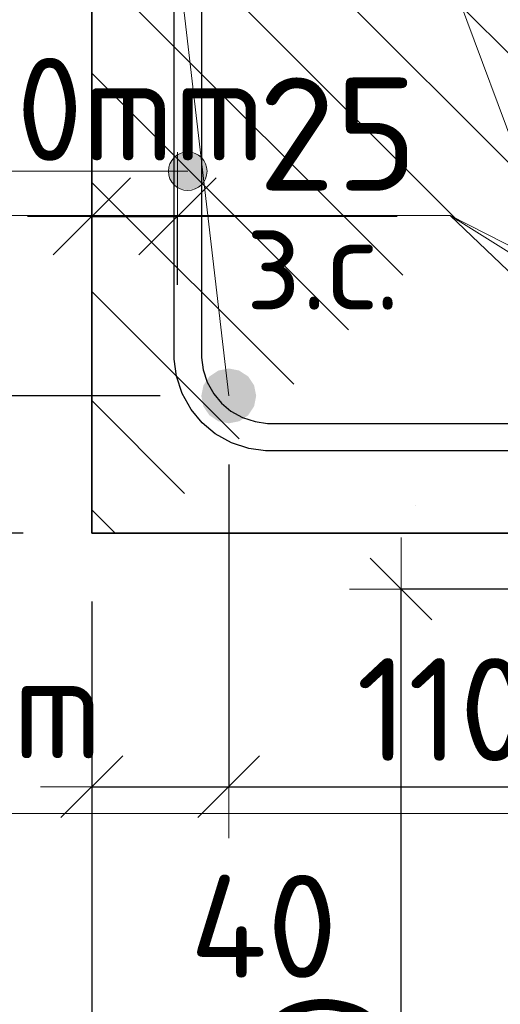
# Model space of a CAD drawing. Header units: metres. Extents: x -38 to 97, y -15 to 21.
# Tile 37 of 111: x 72.151 to 72.291, y 2.047 to 2.334. Entities that reach past the tile are written whole.
import ezdxf

# ---------------------------------------------------------------- set-up
doc = ezdxf.new("R2010")
doc.units = ezdxf.units.M
doc.header["$PDMODE"] = 65
for name, color, linetype, lineweight in [('XR$4$Арм.стержн. Хомут', 240, 'Continuous', 35), ('XR$4$Арм.стержн.горизонт. 1', 180, 'Continuous', 35), ('XR$4$Размерная линия (1)', 7, 'Continuous', 13), ('XR$4$Размерная линия_ общее', 7, 'Continuous', 13), ('XR$6$Арм.стержн. Арматура края', 96, 'Continuous', 35), ('XR$6$Арм.стержн. Доп. арматура', 180, 'Continuous', 35), ('XR$6$Размерная линия (1)', 7, 'Continuous', 13)]:
    doc.layers.add(name, color=color, linetype=linetype, lineweight=lineweight)
doc.styles.add('ISOCPEUR', font='txt')
doc.dimstyles.new('DIMSTYLE_13', dxfattribs={"dimtxt": 0.033, "dimasz": 0.0375, "dimexe": 0, "dimexo": 0, "dimgap": 0.0165, "dimtad": 2, "dimdec": 0, "dimlfac": 1000, "dimrnd": 1, "dimzin": 12, "dimdsep": 46, "dimtxsty": 'ISOCPEUR', "dimblk1": 'ALL_ML_STRICH', "dimblk2": 'ALL_ML_STRICH', "dimsah": 1, "dimcen": 0, "dimclrd": 7, "dimclre": 256, "dimclrt": 7, "dimadec": 0, "dimazin": 0, "dimtfac": 1, "dimtdec": 0, "dimtix": 1, "dimtmove": 2, "dimatfit": 3, "dimfxl": 0, "dimtvp": 1.2, "dimtzin": 0, "dimlwd": 0, "dimlwe": -3, "dimarcsym": 0})
doc.dimstyles.new('DIMSTYLE_14', dxfattribs={"dimtxt": 0.03, "dimasz": 0.03, "dimexe": 0, "dimexo": 0, "dimgap": 0.015, "dimtad": 2, "dimdec": 0, "dimlfac": 1000, "dimrnd": 1, "dimzin": 12, "dimdsep": 46, "dimtxsty": 'ISOCPEUR', "dimblk1": 'ALL_ML_STRICH', "dimblk2": 'ALL_ML_STRICH', "dimsah": 1, "dimcen": 0, "dimclrd": 7, "dimclre": 256, "dimclrt": 7, "dimadec": 0, "dimazin": 0, "dimtfac": 1, "dimtdec": 0, "dimtix": 1, "dimtmove": 2, "dimatfit": 3, "dimfxl": 0, "dimtzin": 0, "dimlwd": 0, "dimlwe": -3, "dimarcsym": 0})
doc.dimstyles.new('DIMSTYLE_25', dxfattribs={"dimtxt": 0.03, "dimasz": 0.03, "dimexe": 0, "dimexo": 0, "dimgap": 0.015, "dimtad": 2, "dimdec": 0, "dimlfac": 1000, "dimrnd": 5, "dimzin": 12, "dimdsep": 46, "dimtxsty": 'ISOCPEUR', "dimblk1": 'ALL_ML_STRICH', "dimblk2": 'ALL_ML_STRICH', "dimsah": 1, "dimcen": 0, "dimclrd": 7, "dimclre": 256, "dimclrt": 7, "dimadec": 0, "dimazin": 0, "dimtfac": 1, "dimtdec": 0, "dimtix": 1, "dimtmove": 2, "dimatfit": 3, "dimfxl": 0, "dimtvp": 1.2, "dimtzin": 0, "dimlwd": 0, "dimlwe": -3, "dimarcsym": 0})
doc.dimstyles.new('DIMSTYLE_26', dxfattribs={"dimtxt": 0.03, "dimasz": 0.03, "dimexe": 0, "dimexo": 0, "dimgap": 0.015, "dimtad": 2, "dimdec": 0, "dimlfac": 1000, "dimrnd": 5, "dimzin": 12, "dimdsep": 46, "dimtxsty": 'ISOCPEUR', "dimblk1": 'ALL_ML_STRICH', "dimblk2": 'ALL_ML_STRICH', "dimsah": 1, "dimcen": 0, "dimclrd": 7, "dimclre": 256, "dimclrt": 7, "dimadec": 0, "dimazin": 0, "dimtfac": 1, "dimtdec": 0, "dimtix": 1, "dimtmove": 2, "dimatfit": 3, "dimfxl": 0, "dimtzin": 0, "dimlwd": 0, "dimlwe": -3, "dimarcsym": 0})
doc.dimstyles.new('DIMSTYLE_34', dxfattribs={"dimtxt": 0.03, "dimasz": 0.03, "dimexe": 0, "dimexo": 0, "dimgap": 0.015, "dimtad": 0, "dimdec": 0, "dimlfac": 1000, "dimrnd": 5, "dimzin": 12, "dimdsep": 46, "dimtxsty": 'ISOCPEUR', "dimblk1": 'ALL_ML_STRICH', "dimblk2": 'ALL_ML_STRICH', "dimsah": 1, "dimcen": 0, "dimclrd": 7, "dimclre": 256, "dimclrt": 7, "dimadec": 0, "dimazin": 0, "dimtfac": 1, "dimtdec": 0, "dimtix": 1, "dimtmove": 2, "dimatfit": 3, "dimfxl": 0, "dimtvp": 1.2, "dimtzin": 0, "dimlwd": 0, "dimlwe": -3, "dimarcsym": 0})

# ---------------------------------------------------------------- blocks, each defined once
blk = doc.blocks.new('ALL_ML_STRICH')
at = {"color": 0, "linetype": 'ByBlock', "lineweight": -2}
for p, q in [((0, -0.5), (0, 0.5)), ((-0.3, -0.3), (0.3, 0.3)), ((-1, 0), (0.5, 0))]:
    blk.add_line(p, q, dxfattribs=at)
blk = doc.blocks.new('*D320')
at = {"layer": 'DEFPOINTS', "color": 7, "linetype": 'Continuous', "lineweight": 13, "transparency": 33554687}
for p in [(72.17211, 2.18403), (72.47211, 2.18403), (72.17211, 2.03505)]:
    blk.add_point(p, dxfattribs=at)
at = {"layer": 'XR$4$Размерная линия (1)', "color": 9, "linetype": 'Continuous', "lineweight": -2, "true_color": 0xc7c7c7, "transparency": 33554687}
for p, q in [((72.17211, 2.16403), (72.17211, 2.03505)), ((72.47211, 2.16403), (72.47211, 2.03505))]:
    blk.add_line(p, q, dxfattribs=at)
at = {"layer": 'XR$4$Размерная линия (1)', "color": 7, "linetype": 'Continuous', "lineweight": -2, "transparency": 33554687}
blk.add_line((72.17211, 2.03505), (72.47211, 2.03505), dxfattribs=at)
at = {"layer": 'XR$4$Размерная линия (1)', "color": 7, "linetype": 'Continuous', "lineweight": 13, "transparency": 33554687, "xscale": 0.03, "yscale": 0.03, "zscale": 0.03, "rotation": 180}
blk.add_blockref('ALL_ML_STRICH', (72.17211, 2.03505), dxfattribs=at)
at = {"layer": 'XR$4$Размерная линия (1)', "color": 7, "linetype": 'Continuous', "lineweight": 13, "transparency": 33554687, "xscale": 0.03, "yscale": 0.03, "zscale": 0.03}
blk.add_blockref('ALL_ML_STRICH', (72.47211, 2.03505), dxfattribs=at)
at = {"layer": 'XR$4$Размерная линия (1)', "color": 7, "linetype": 'Continuous', "lineweight": 13, "transparency": 33554687, "insert": (72.32361, 2.05755), "char_height": 0.03, "width": 0.09, "attachment_point": 5, "style": 'ISOCPEUR'}
blk.add_mtext('\\A1;{300}', dxfattribs=at)
blk = doc.blocks.new('*D321')
at = {"layer": 'DEFPOINTS', "color": 7, "linetype": 'Continuous', "lineweight": 13, "transparency": 33554687}
for p in [(72.21203, 2.22403), (72.17211, 2.18403), (72.17211, 2.11005)]:
    blk.add_point(p, dxfattribs=at)
at = {"layer": 'XR$4$Размерная линия (1)', "color": 9, "linetype": 'Continuous', "lineweight": -2, "true_color": 0xc7c7c7, "transparency": 33554687}
for p, q in [((72.21203, 2.20403), (72.21203, 2.11005)), ((72.17211, 2.16403), (72.17211, 2.11005))]:
    blk.add_line(p, q, dxfattribs=at)
at = {"layer": 'XR$4$Размерная линия (1)', "color": 7, "linetype": 'Continuous', "lineweight": -2, "transparency": 33554687}
blk.add_line((72.17211, 2.11005), (72.21203, 2.11005), dxfattribs=at)
at = {"layer": 'XR$4$Размерная линия (1)', "color": 7, "linetype": 'Continuous', "lineweight": 13, "transparency": 33554687, "xscale": 0.03, "yscale": 0.03, "zscale": 0.03, "rotation": 180}
blk.add_blockref('ALL_ML_STRICH', (72.17211, 2.11005), dxfattribs=at)
at = {"layer": 'XR$4$Размерная линия (1)', "color": 7, "linetype": 'Continuous', "lineweight": 13, "transparency": 33554687, "xscale": 0.03, "yscale": 0.03, "zscale": 0.03}
blk.add_blockref('ALL_ML_STRICH', (72.21203, 2.11005), dxfattribs=at)
at = {"layer": 'XR$4$Размерная линия (1)', "color": 7, "linetype": 'Continuous', "lineweight": 13, "transparency": 33554687, "insert": (72.2222, 2.06933), "char_height": 0.03, "width": 0.06, "attachment_point": 5, "style": 'ISOCPEUR'}
blk.add_mtext('\\A1;{40}', dxfattribs=at)
blk = doc.blocks.new('*D322')
at = {"layer": 'DEFPOINTS', "color": 7, "linetype": 'Continuous', "lineweight": 13, "transparency": 33554687}
for p in [(72.21203, 2.22403), (72.32203, 2.22403), (72.21203, 2.11005)]:
    blk.add_point(p, dxfattribs=at)
at = {"layer": 'XR$4$Размерная линия (1)', "color": 9, "linetype": 'Continuous', "lineweight": -2, "true_color": 0xc7c7c7, "transparency": 33554687}
for p, q in [((72.21203, 2.20403), (72.21203, 2.11005)), ((72.32203, 2.20403), (72.32203, 2.11005))]:
    blk.add_line(p, q, dxfattribs=at)
at = {"layer": 'XR$4$Размерная линия (1)', "color": 7, "linetype": 'Continuous', "lineweight": -2, "transparency": 33554687}
blk.add_line((72.21203, 2.11005), (72.32203, 2.11005), dxfattribs=at)
at = {"layer": 'XR$4$Размерная линия (1)', "color": 7, "linetype": 'Continuous', "lineweight": 13, "transparency": 33554687, "xscale": 0.03, "yscale": 0.03, "zscale": 0.03, "rotation": 180}
blk.add_blockref('ALL_ML_STRICH', (72.21203, 2.11005), dxfattribs=at)
at = {"layer": 'XR$4$Размерная линия (1)', "color": 7, "linetype": 'Continuous', "lineweight": 13, "transparency": 33554687, "xscale": 0.03, "yscale": 0.03, "zscale": 0.03}
blk.add_blockref('ALL_ML_STRICH', (72.32203, 2.11005), dxfattribs=at)
at = {"layer": 'XR$4$Размерная линия (1)', "color": 7, "linetype": 'Continuous', "lineweight": 13, "transparency": 33554687, "insert": (72.27453, 2.13255), "char_height": 0.03, "width": 0.09, "attachment_point": 5, "style": 'ISOCPEUR'}
blk.add_mtext('\\A1;{110}', dxfattribs=at)
blk = doc.blocks.new('*D325')
at = {"layer": 'DEFPOINTS', "color": 7, "linetype": 'Continuous', "lineweight": 13, "transparency": 33554687}
for p in [(72.17211, 2.2764), (72.17211, 2.24142), (72.19711, 2.23642)]:
    blk.add_point(p, dxfattribs=at)
at = {"layer": 'XR$4$Размерная линия_ общее', "color": 253, "linetype": 'Continuous', "lineweight": -2, "true_color": 0xa0a0a0, "transparency": 33554687}
for p, q in [((72.17211, 2.26142), (72.17211, 2.2764)), ((72.19711, 2.25642), (72.19711, 2.2764))]:
    blk.add_line(p, q, dxfattribs=at)
at = {"layer": 'XR$4$Размерная линия_ общее', "color": 7, "linetype": 'Continuous', "lineweight": -2, "transparency": 33554687}
blk.add_line((72.17211, 2.2764), (72.19711, 2.2764), dxfattribs=at)
at = {"layer": 'XR$4$Размерная линия_ общее', "color": 7, "linetype": 'Continuous', "lineweight": 13, "transparency": 33554687, "xscale": 0.0375, "yscale": 0.0375, "zscale": 0.0375, "rotation": 180}
blk.add_blockref('ALL_ML_STRICH', (72.17211, 2.2764), dxfattribs=at)
at = {"layer": 'XR$4$Размерная линия_ общее', "color": 7, "linetype": 'Continuous', "lineweight": 13, "transparency": 33554687, "xscale": 0.0375, "yscale": 0.0375, "zscale": 0.0375}
blk.add_blockref('ALL_ML_STRICH', (72.19711, 2.2764), dxfattribs=at)
at = {"layer": 'XR$4$Размерная линия_ общее', "color": 7, "linetype": 'Continuous', "lineweight": 13, "transparency": 33554687, "insert": (72.24383, 2.3004), "char_height": 0.033, "width": 0.066, "attachment_point": 5, "style": 'ISOCPEUR'}
blk.add_mtext('\\A1;{25}', dxfattribs=at)
at = {"layer": 'XR$4$Размерная линия_ общее', "color": 7, "linetype": 'Continuous', "lineweight": 13, "transparency": 33554687, "insert": (72.21688, 2.27619), "char_height": 0.027, "width": 0.00135, "attachment_point": 1, "line_spacing_factor": 0.60241, "style": 'ISOCPEUR'}
blk.add_mtext('з.с.', dxfattribs=at)
blk = doc.blocks.new('*D326')
at = {"layer": 'DEFPOINTS', "color": 7, "linetype": 'Continuous', "lineweight": 13, "transparency": 33554687}
for p in [(72.21203, 2.22403), (72.12431, 2.18403), (72.17211, 2.18403)]:
    blk.add_point(p, dxfattribs=at)
at = {"layer": 'XR$4$Размерная линия (1)', "color": 9, "linetype": 'Continuous', "lineweight": -2, "true_color": 0xc7c7c7, "transparency": 33554687}
for p, q in [((72.19203, 2.22403), (72.12431, 2.22403)), ((72.15211, 2.18403), (72.12431, 2.18403))]:
    blk.add_line(p, q, dxfattribs=at)
at = {"layer": 'XR$4$Размерная линия (1)', "color": 7, "linetype": 'Continuous', "lineweight": -2, "transparency": 33554687}
blk.add_line((72.12431, 2.18403), (72.12431, 2.22403), dxfattribs=at)
at = {"layer": 'XR$4$Размерная линия (1)', "color": 7, "linetype": 'Continuous', "lineweight": 13, "transparency": 33554687, "xscale": 0.03, "yscale": 0.03, "zscale": 0.03}
for p, rotation in [((72.12431, 2.22403), 90), ((72.12431, 2.18403), 270)]:
    blk.add_blockref('ALL_ML_STRICH', p, dxfattribs=dict(at, rotation=rotation))
at = {"layer": 'XR$4$Размерная линия (1)', "color": 7, "linetype": 'Continuous', "lineweight": 13, "transparency": 33554687, "insert": (72.10172, 2.14972), "char_height": 0.03, "width": 0.06, "attachment_point": 5, "rotation": 90, "style": 'ISOCPEUR'}
blk.add_mtext('\\A1;{40}', dxfattribs=at)
blk = doc.blocks.new('*D327')
at = {"layer": 'DEFPOINTS', "color": 7, "linetype": 'Continuous', "lineweight": 13, "transparency": 33554687}
for p in [(72.21203, 2.34903), (72.12431, 2.22403), (72.21203, 2.22403)]:
    blk.add_point(p, dxfattribs=at)
at = {"layer": 'XR$4$Размерная линия (1)', "color": 9, "linetype": 'Continuous', "lineweight": -2, "true_color": 0xc7c7c7, "transparency": 33554687}
for p, q in [((72.19203, 2.34903), (72.12431, 2.34903)), ((72.19203, 2.22403), (72.12431, 2.22403))]:
    blk.add_line(p, q, dxfattribs=at)
at = {"layer": 'XR$4$Размерная линия (1)', "color": 7, "linetype": 'Continuous', "lineweight": -2, "transparency": 33554687}
blk.add_line((72.12431, 2.22403), (72.12431, 2.34903), dxfattribs=at)
at = {"layer": 'XR$4$Размерная линия (1)', "color": 7, "linetype": 'Continuous', "lineweight": 13, "transparency": 33554687, "xscale": 0.03, "yscale": 0.03, "zscale": 0.03}
for p, rotation in [((72.12431, 2.34903), 90), ((72.12431, 2.22403), 270)]:
    blk.add_blockref('ALL_ML_STRICH', p, dxfattribs=dict(at, rotation=rotation))
at = {"layer": 'XR$4$Размерная линия (1)', "color": 7, "linetype": 'Continuous', "lineweight": 13, "transparency": 33554687, "insert": (72.10181, 2.29103), "char_height": 0.03, "width": 0.09, "attachment_point": 5, "rotation": 90, "style": 'ISOCPEUR'}
blk.add_mtext('\\A1;{125}', dxfattribs=at)
blk = doc.blocks.new('*D330')
at = {"layer": 'DEFPOINTS', "color": 7, "linetype": 'Continuous', "lineweight": 13, "transparency": 33554687}
for p in [(72.17211, 2.54403), (72.03736, 2.18403), (72.17211, 2.18403)]:
    blk.add_point(p, dxfattribs=at)
at = {"layer": 'XR$4$Размерная линия (1)', "color": 9, "linetype": 'Continuous', "lineweight": -2, "true_color": 0xc7c7c7, "transparency": 33554687}
for p, q in [((72.15211, 2.54403), (72.03736, 2.54403)), ((72.15211, 2.18403), (72.03736, 2.18403))]:
    blk.add_line(p, q, dxfattribs=at)
at = {"layer": 'XR$4$Размерная линия (1)', "color": 7, "linetype": 'Continuous', "lineweight": -2, "transparency": 33554687}
blk.add_line((72.03736, 2.18403), (72.03736, 2.54403), dxfattribs=at)
at = {"layer": 'XR$4$Размерная линия (1)', "color": 7, "linetype": 'Continuous', "lineweight": 13, "transparency": 33554687, "xscale": 0.03, "yscale": 0.03, "zscale": 0.03}
for p, rotation in [((72.03736, 2.54403), 90), ((72.03736, 2.18403), 270)]:
    blk.add_blockref('ALL_ML_STRICH', p, dxfattribs=dict(at, rotation=rotation))
at = {"layer": 'XR$4$Размерная линия (1)', "color": 7, "linetype": 'Continuous', "lineweight": 13, "transparency": 33554687, "insert": (72.01486, 2.36553), "char_height": 0.03, "width": 0.09, "attachment_point": 5, "rotation": 90, "style": 'ISOCPEUR'}
blk.add_mtext('\\A1;{360}', dxfattribs=at)
blk = doc.blocks.new('*D567')
at = {"layer": 'DEFPOINTS', "color": 7, "linetype": 'Continuous', "lineweight": 13, "transparency": 33554687}
for p in [(72.38258, 2.16769), (72.26224, 1.86769), (72.38255, 1.86769)]:
    blk.add_point(p, dxfattribs=at)
at = {"layer": 'XR$6$Размерная линия (1)', "color": 9, "linetype": 'Continuous', "lineweight": -2, "true_color": 0xc7c7c7, "transparency": 33554687}
for p, q in [((72.36258, 2.16769), (72.26224, 2.16769)), ((72.36255, 1.86769), (72.26224, 1.86769))]:
    blk.add_line(p, q, dxfattribs=at)
at = {"layer": 'XR$6$Размерная линия (1)', "color": 7, "linetype": 'Continuous', "lineweight": -2, "transparency": 33554687}
blk.add_line((72.26224, 1.86769), (72.26224, 2.16769), dxfattribs=at)
at = {"layer": 'XR$6$Размерная линия (1)', "color": 7, "linetype": 'Continuous', "lineweight": 13, "transparency": 33554687, "xscale": 0.03, "yscale": 0.03, "zscale": 0.03}
for p, rotation in [((72.26224, 2.16769), 90), ((72.26224, 1.86769), 270)]:
    blk.add_blockref('ALL_ML_STRICH', p, dxfattribs=dict(at, rotation=rotation))
at = {"layer": 'XR$6$Размерная линия (1)', "color": 7, "linetype": 'Continuous', "lineweight": 13, "transparency": 33554687, "insert": (72.23974, 2.01919), "char_height": 0.03, "width": 0.09, "attachment_point": 5, "rotation": 90, "style": 'ISOCPEUR'}
blk.add_mtext('\\A1;{300}', dxfattribs=at)

msp = doc.modelspace()

# ---------------------------------------------------------------- hatches: boundary and pattern name
at = {"linetype": 'Continuous', "lineweight": 13, "transparency": 33554687}
h = msp.add_hatch(dxfattribs=at)
h.set_pattern_fill('__________540', scale=0.015, style=0, pattern_type=2)
h.set_pattern_definition([(135, (0, 0), (-0.031819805, -0.031819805), [0.4, -0.05, 0, -0.05]), (135, (-0.01591, -0.01591), (-0.031819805, -0.031819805), [0.8, -0.1, 0.1, -0.1])])
h.paths.add_polyline_path([(72.47211, 2.54403), (72.17211, 2.54403), (72.17211, 2.18403), (72.47211, 2.18403)], flags=0)
at = {"layer": 'XR$4$Арм.стержн. Хомут', "linetype": 'Continuous', "lineweight": 13, "transparency": 33554687}
for points in [[(72.19523, 2.29237), (72.19726, 2.28472), (72.19726, 2.2944)], [(72.19726, 2.2944), (72.20007, 2.28393), (72.20007, 2.29518)], [(72.19726, 2.2944), (72.19726, 2.28472), (72.20007, 2.28393)], [(72.20007, 2.29518), (72.20007, 2.28393), (72.20288, 2.28472)], [(72.20007, 2.29518), (72.20288, 2.28472), (72.20288, 2.2944)], [(72.20288, 2.2944), (72.20288, 2.28472), (72.20491, 2.28675)], [(72.20288, 2.2944), (72.20491, 2.28675), (72.20491, 2.29237)], [(72.19523, 2.28675), (72.19523, 2.29237), (72.19445, 2.28956)], [(72.19523, 2.29237), (72.19523, 2.28675), (72.19726, 2.28472)], [(72.20491, 2.29237), (72.20491, 2.28675), (72.2057, 2.28956)]]:
    msp.add_hatch(color=7, dxfattribs=at).paths.add_polyline_path(points)
at = {"layer": 'XR$4$Арм.стержн.горизонт. 1', "linetype": 'Continuous', "lineweight": 50, "transparency": 33554687}
msp.add_hatch(color=7, dxfattribs=at).paths.add_polyline_path([(72.22003, 2.22403), (72.21942, 2.2271), (72.21769, 2.22969), (72.21509, 2.23142), (72.21203, 2.23203), (72.20897, 2.23142), (72.20638, 2.22969), (72.20464, 2.2271), (72.20403, 2.22403), (72.20464, 2.22097), (72.20638, 2.21838), (72.20897, 2.21664), (72.21203, 2.21603), (72.21509, 2.21664), (72.21769, 2.21838), (72.21942, 2.22097)])

# ---------------------------------------------------------------- linework, layer by layer
at = {"color": 7, "linetype": 'Continuous', "lineweight": 35, "transparency": 33554687}
for p, q in [((72.17211, 2.54403), (72.17211, 2.18403)), ((72.17211, 2.18403), (72.47211, 2.18403))]:
    msp.add_line(p, q, dxfattribs=at)
at = {"color": 7, "linetype": 'Continuous', "lineweight": 13, "transparency": 33554687}
msp.add_line((72.19711, 2.2764), (72.26111, 2.2764), dxfattribs=at)
at = {"layer": 'XR$4$Арм.стержн. Хомут', "color": 7, "linetype": 'Continuous', "lineweight": 13, "transparency": 33554687}
for p, q in [((72.20007, 2.29518), (72.20007, 2.29518)), ((72.03758, 2.28956), (72.20007, 2.28956)), ((72.19445, 2.28956), (72.19445, 2.28956)), ((72.2057, 2.28956), (72.2057, 2.28956)), ((72.20007, 2.28393), (72.20007, 2.28393))]:
    msp.add_line(p, q, dxfattribs=at)
at = {"layer": 'XR$4$Арм.стержн. Хомут', "color": 40, "linetype": 'Continuous', "lineweight": 25, "transparency": 33554687}
for points in [[(72.42143, 2.20803), (72.22275, 2.20803), (72.21787, 2.20871), (72.21279, 2.21039), (72.20811, 2.21301), (72.20426, 2.21622), (72.20104, 2.22007), (72.19842, 2.22475), (72.19675, 2.22983), (72.19607, 2.23471), (72.19607, 2.49136)], [(72.42143, 2.20803), (72.22275, 2.20803), (72.21787, 2.20871), (72.21279, 2.21039), (72.20811, 2.21301), (72.20426, 2.21622), (72.20104, 2.22007), (72.19842, 2.22475), (72.19675, 2.22983), (72.19607, 2.23471), (72.19607, 2.49136)], [(72.20407, 2.4908), (72.20407, 2.23526), (72.20457, 2.23165), (72.20578, 2.22799), (72.20766, 2.22463), (72.20994, 2.2219), (72.21267, 2.21962), (72.21602, 2.21774), (72.21969, 2.21654), (72.2233, 2.21603), (72.42088, 2.21603)], [(72.20407, 2.4908), (72.20407, 2.23526), (72.20457, 2.23165), (72.20578, 2.22799), (72.20766, 2.22463), (72.20994, 2.2219), (72.21267, 2.21962), (72.21602, 2.21774), (72.21969, 2.21654), (72.2233, 2.21603), (72.42088, 2.21603)]]:
    msp.add_lwpolyline(points, dxfattribs=at)
at = {"layer": 'XR$4$Арм.стержн. Хомут', "color": 7, "linetype": 'Continuous', "lineweight": 13, "transparency": 33554687}
msp.add_circle((72.20007, 2.28956), 0.00563, dxfattribs=at)
at = {"layer": 'XR$4$Арм.стержн.горизонт. 1', "color": 7, "linetype": 'Continuous', "lineweight": 13, "transparency": 33554687}
for q in [(72.21203, 2.22403), (72.32203, 2.22403)]:
    msp.add_line((72.16184, 2.65643), q, dxfattribs=at)
at = {"layer": 'XR$6$Арм.стержн. Арматура края', "color": 7, "linetype": 'Continuous', "lineweight": 13, "transparency": 33554687}
for p, q in [((71.92505, 2.10226), (72.23205, 2.10226)), ((72.23205, 2.10226), (72.41255, 2.10226))]:
    msp.add_line(p, q, dxfattribs=at)
at = {"layer": 'XR$6$Арм.стержн. Доп. арматура', "color": 7, "linetype": 'Continuous', "lineweight": 13, "transparency": 33554687}
for p, q in [((71.96061, 2.27661), (72.27661, 2.27661)), ((72.27661, 2.27661), (72.52243, 2.12269)), ((72.27661, 2.27661), (72.57751, 2.12269)), ((72.27661, 2.27661), (72.43751, 2.12269))]:
    msp.add_line(p, q, dxfattribs=at)

# ---------------------------------------------------------------- texts
at = {"layer": 'XR$6$Арм.стержн. Арматура края', "color": 7, "linetype": 'Continuous', "lineweight": 25, "transparency": 33554687, "insert": (71.94505, 2.11826), "char_height": 0.03, "width": 0.2806692, "attachment_point": 7, "style": 'ISOCPEUR'}
msp.add_mtext('\\W0.92;ø10 L=1135mm ', dxfattribs=at)
at = {"layer": 'XR$6$Арм.стержн. Доп. арматура', "color": 7, "linetype": 'Continuous', "lineweight": 25, "transparency": 33554687, "insert": (71.98061, 2.29261), "char_height": 0.03, "width": 0.2899764, "attachment_point": 7, "style": 'ISOCPEUR'}
msp.add_mtext('\\W0.94;ø14 L=1760mm ', dxfattribs=at)

# ---------------------------------------------------------------- dimensions: what is measured, and where the dimension line sits
at = {"layer": 'XR$4$Размерная линия (1)', "color": 7, "linetype": 'Continuous', "lineweight": 13, "transparency": 33554687}
for base, p1, p2, dimstyle, picture, middle in [((72.03736, 2.54403), (72.15211, 2.18403), (72.15211, 2.54403), 'DIMSTYLE_26', '*D330', (72.01486, 2.36553)), ((72.12431, 2.34903), (72.19203, 2.22403), (72.19203, 2.34903), 'DIMSTYLE_26', '*D327', (72.10181, 2.29103)), ((72.12431, 2.22403), (72.15211, 2.18403), (72.19203, 2.22403), 'DIMSTYLE_25', '*D326', (72.10172, 2.14972))]:
    dim = msp.add_linear_dim(base=base, p1=p1, p2=p2, angle=90, dimstyle=dimstyle, override={"dimpost": '<>', "dimclrd": 7, "dimclre": 9, "dimclrt": 7, "dimlwd": 0, "dimlwe": 65533}, dxfattribs=at)
    dim.commit()
    dim.dimension.update_dxf_attribs({"geometry": picture, "text_midpoint": middle, "dimtype": 160})
for base, p1, p2, dimstyle, picture, middle in [((72.21203, 2.11005), (72.17211, 2.16403), (72.21203, 2.20403), 'DIMSTYLE_34', '*D321', (72.2222, 2.06933)), ((72.32203, 2.11005), (72.21203, 2.20403), (72.32203, 2.20403), 'DIMSTYLE_26', '*D322', (72.27453, 2.13255)), ((72.47211, 2.03505), (72.17211, 2.16403), (72.47211, 2.16403), 'DIMSTYLE_26', '*D320', (72.32361, 2.05755))]:
    dim = msp.add_linear_dim(base=base, p1=p1, p2=p2, dimstyle=dimstyle, override={"dimpost": '<>', "dimclrd": 7, "dimclre": 9, "dimclrt": 7, "dimlwd": 0, "dimlwe": 65533}, dxfattribs=at)
    dim.commit()
    dim.dimension.update_dxf_attribs({"geometry": picture, "text_midpoint": middle, "dimtype": 160})
at = {"layer": 'XR$4$Размерная линия_ общее', "color": 7, "linetype": 'Continuous', "lineweight": 13, "transparency": 33554687}
dim = msp.add_linear_dim(base=(72.19711, 2.2764), p1=(72.17211, 2.26142), p2=(72.19711, 2.25642), text='<>\\Xз.с.', dimstyle='DIMSTYLE_13', override={"dimpost": '<>', "dimclrd": 7, "dimclre": 253, "dimclrt": 7, "dimlwd": 0, "dimlwe": 65533}, dxfattribs=at)
dim.commit()
dim.dimension.update_dxf_attribs({"geometry": '*D325', "text_midpoint": (72.24383, 2.3004), "dimtype": 160})
at = {"layer": 'XR$6$Размерная линия (1)', "color": 7, "linetype": 'Continuous', "lineweight": 13, "transparency": 33554687}
dim = msp.add_linear_dim(base=(72.26224, 2.16769), p1=(72.36255, 1.86769), p2=(72.36258, 2.16769), angle=90, dimstyle='DIMSTYLE_14', override={"dimpost": '<>', "dimclrd": 7, "dimclre": 9, "dimclrt": 7, "dimlwd": 0, "dimlwe": 65533}, dxfattribs=at)
dim.commit()
dim.dimension.update_dxf_attribs({"geometry": '*D567', "text_midpoint": (72.23974, 2.01919), "dimtype": 160})

doc.saveas('drawing.dxf')
